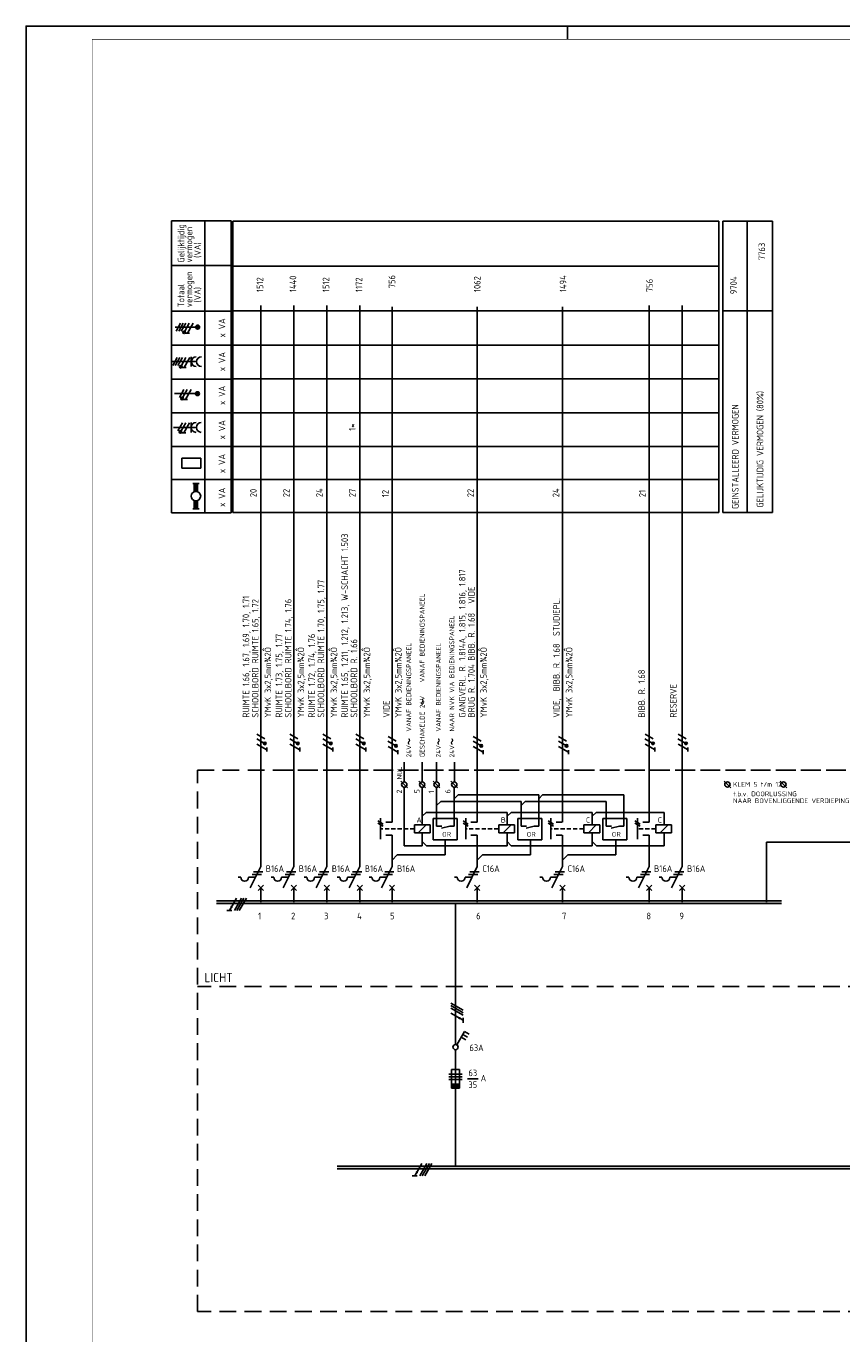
# Model space of a CAD drawing. Header units: millimetres. Extents: x 0 to 1189, y 0 to 841.
# Tile 2 of 6: x 0 to 309, y 346 to 841. Entities that reach past the tile are written whole.
import ezdxf
from ezdxf.enums import TextEntityAlignment as Align

# ---------------------------------------------------------------- set-up
doc = ezdxf.new("R2010")
doc.units = ezdxf.units.MM
doc.linetypes.add('HIDDEN', pattern=[9.525, 6.35, -3.175])
doc.layers.get('0').update_dxf_attribs({"linetype": 'CONTINUOUS'})
for name, color, linetype in [('1', 7, 'CONTINUOUS'), ('40', 1, 'CONTINUOUS'), ('70', 1, 'CONTINUOUS'), ('71', 2, 'CONTINUOUS'), ('73', 4, 'CONTINUOUS'), ('LIJN018', 210, 'CONTINUOUS'), ('LIJN025', 10, 'CONTINUOUS'), ('LIJN035', 50, 'CONTINUOUS'), ('LIJN050', 90, 'CONTINUOUS'), ('TEKST18', 210, 'CONTINUOUS'), ('TEKST25', 10, 'CONTINUOUS'), ('TEKST35', 50, 'CONTINUOUS'), ('TEKST50', 90, 'CONTINUOUS')]:
    doc.layers.add(name, color=color, linetype=linetype)
doc.styles.add('5_0', font='iso.shx')
doc.styles.add('ISO', font='ISO.SHX')
doc.styles.add('NEN', font='iso.shx')
doc.styles.add('ROMAND', font='romand')
doc.styles.get("Standard").update_dxf_attribs({"font": 'iso.shx'})

# ---------------------------------------------------------------- blocks, each defined once
blk = doc.blocks.new('RWS035')
at = {"layer": '71'}
for p, q in [((-2, 8), (2, 8)), ((-1, 2.83), (-1, 8)), ((1, 2.83), (1, 8)), ((2, -8), (-2, -8)), ((-1, -2.83), (-1, -8)), ((1, -2.83), (1, -8))]:
    blk.add_line(p, q, dxfattribs=at)
blk.add_circle((0, 0), 3, dxfattribs=at)
for points in [[(-1, 3), (1, 3), (-1, 8), (1, 8)], [(-1, 3), (-1, 2.9), (0, 3)], [(1, 2.9), (1, 3), (0.1, 3)], [(-1, -3), (-1, -2.9), (-0.1, -3)], [(-1, -8), (1, -8), (-1, -3), (1, -3)], [(1, -3), (1, -2.9), (0.1, -3)]]:
    blk.add_solid(points, dxfattribs=at)
blk = doc.blocks.new('A0')
at = {"layer": 'LIJN025'}
blk.add_line((205, 836), (205, 841), dxfattribs=at)
blk.add_lwpolyline([(1189, 841), (1189, 0), (0, 0), (0, 841)], close=True, dxfattribs=at)
at = {"layer": 'LIJN050', "const_width": 0.2}
blk.add_lwpolyline([(1184, 836), (25, 836), (25, 5), (1184, 5)], close=True, dxfattribs=at)
at = {"layer": 'TEKST25', "style": 'ROMAND', "width": 2.899115}
blk.add_attdef('STATUS', text='', height=2.5, dxfattribs=at).set_placement((1143, 71.5), (1182, 71.5), align=Align.FIT)
at = {"layer": 'TEKST25', "style": 'ISO'}
for tag, p in [('E', (1144.25, 66)), ('NAAM-E', (1155.75, 66)), ('DATUM-E', (1174, 66)), ('D', (1144.25, 61)), ('NAAM-D', (1155.75, 61)), ('DATUM-D', (1174, 61)), ('C', (1144.25, 56)), ('NAAM-C', (1155.75, 56)), ('DATUM-C', (1174, 56)), ('B', (1144.25, 51)), ('NAAM-B', (1155.75, 51)), ('DATUM-B', (1174, 51)), ('A', (1144.25, 46)), ('NAAM-A', (1155.75, 46)), ('DATUM-A', (1174, 46))]:
    blk.add_attdef(tag, text='', height=2.5, dxfattribs=at).set_placement(p, align=Align.CENTER)
for tag, p in [('DATUM', (1021.75, 36.25)), ('SCHAAL', (1057, 36.25)), ('GETEKEND', (1087.25, 36.25)), ('GECONTOL.', (1122, 36.25)), ('FORMAAT', (1152.25, 28.25))]:
    blk.add_attdef(tag, p, '', height=2.5, dxfattribs=at)
at = {"layer": 'TEKST35', "style": 'ISO'}
for tag, p in [('PROJECT', (1023.5, 72.5)), ('PLAATS', (1023.5, 63.5)), ('INSTALLATIE-REGEL1', (1023.5, 52.5)), ('INSTALLATIE-REGEL2', (1023.5, 43.5))]:
    blk.add_attdef(tag, p, '', height=4, dxfattribs=at)
blk.add_attdef('PROJ.NR.', text='', height=4, dxfattribs=at).set_placement((1170, 23), align=Align.CENTER)
at = {"layer": 'TEKST50', "style": 'ISO'}
blk.add_attdef('FILE-NAAM', text='', height=5, dxfattribs=at).set_placement((1162.5, 7.5), align=Align.CENTER)
blk = doc.blocks.new('RWS075')
at = {"layer": '71'}
blk.add_line((2, 0), (0, -2), dxfattribs=at)
blk = doc.blocks.new('RWS023', base_point=(227, 181))
at = {"layer": '40', "style": 'NEN'}
blk.add_text('~', height=5, dxfattribs=at).set_placement((223.5, 179.5))

msp = doc.modelspace()

# ---------------------------------------------------------------- linework, layer by layer
at = {"color": 10}
for p, q in [((79.69, 510.89), (76.98, 506.2)), ((81.56, 510.89), (78.86, 506.2)), ((82.5, 510.89), (79.8, 506.2)), ((82.5, 510.89), (79.8, 506.2)), ((83.44, 510.89), (80.73, 506.2)), ((77.92, 506.2), (76.05, 506.2)), ((160.83, 471.14), (165.52, 468.43)), ((160.83, 470.2), (165.52, 467.49)), ((160.83, 470.2), (165.52, 467.49)), ((160.83, 469.26), (165.52, 466.56)), ((160.83, 467.39), (165.52, 464.68)), ((165.52, 465.62), (165.52, 463.74)), ((149.89, 410.41), (147.19, 405.72)), ((151.77, 410.41), (149.06, 405.72)), ((152.71, 410.41), (150, 405.72)), ((152.71, 410.41), (150, 405.72)), ((153.64, 410.41), (150.94, 405.72)), ((148.13, 405.72), (146.25, 405.72))]:
    msp.add_line(p, q, dxfattribs=at)
for p, q in [((82.5, 510.89), (79.8, 506.2)), ((160.83, 470.2), (165.52, 467.49)), ((152.71, 410.41), (150, 405.72))]:
    msp.add_line(p, q)
at = {"color": 10, "const_width": 0.469}
for points in [[(78, 507.49, 1), (77.59, 507.72, 1)], [(164.23, 465.7, 1), (163.99, 465.29, 1)], [(148.2, 407.01, 1), (147.8, 407.25, 1)]]:
    msp.add_lwpolyline(points, format="xyb", close=True, dxfattribs=at)
at = {"layer": '1', "color": 1}
for p, q in [((58.52, 728.52), (56.77, 725.48)), ((59.52, 728.52), (57.77, 725.48)), ((60.52, 728.52), (58.77, 725.48)), ((61.77, 728.52), (60.05, 725.53)), ((63.27, 728.52), (61.09, 724.73)), ((57.25, 715.52), (55.5, 712.48)), ((58.25, 715.52), (56.5, 712.48)), ((59.25, 715.52), (57.5, 712.48)), ((60.5, 715.52), (58.78, 712.53)), ((62, 715.52), (59.82, 711.73)), ((59.77, 703.5), (58.02, 700.47)), ((61.02, 703.5), (59.29, 700.51)), ((62.52, 703.5), (60.33, 699.71)), ((59.17, 690.8), (57.42, 687.77)), ((60.42, 690.8), (58.69, 687.81)), ((61.92, 690.8), (59.73, 687.01)), ((90.3, 569.5), (87.31, 571.23)), ((90.38, 571.23), (87.35, 572.98)), ((102.8, 569.5), (99.81, 571.23)), ((102.88, 571.23), (99.85, 572.98)), ((115.3, 569.5), (112.31, 571.23)), ((115.38, 571.23), (112.35, 572.98)), ((127.8, 569.5), (124.81, 571.23)), ((127.88, 571.23), (124.85, 572.98)), ((140.01, 568.57), (137.02, 570.29)), ((140.08, 570.29), (137.05, 572.04)), ((172.31, 568.57), (169.32, 570.29)), ((172.38, 570.29), (169.35, 572.04)), ((204.61, 568.57), (201.62, 570.29)), ((204.68, 570.29), (201.65, 572.04)), ((237.35, 569.5), (234.36, 571.23)), ((237.43, 571.23), (234.4, 572.98)), ((249.85, 569.5), (246.86, 571.23)), ((249.93, 571.23), (246.9, 572.98)), ((91.13, 567.07), (87.34, 569.25)), ((103.63, 567.07), (99.84, 569.25)), ((116.13, 567.07), (112.34, 569.25)), ((128.63, 567.07), (124.84, 569.25)), ((140.83, 566.13), (137.05, 568.32)), ((173.13, 566.13), (169.35, 568.32)), ((205.43, 566.13), (201.65, 568.32)), ((238.18, 567.07), (234.39, 569.25)), ((250.68, 567.07), (246.89, 569.25)), ((133.24, 540.12), (135.24, 538.96)), ((165.47, 540.12), (167.47, 538.96)), ((197.71, 540.12), (199.71, 538.96)), ((230.59, 540.12), (232.59, 538.96)), ((133.24, 539.32), (135.24, 538.16)), ((165.47, 539.32), (167.47, 538.16)), ((197.71, 539.32), (199.71, 538.16)), ((230.59, 539.32), (232.59, 538.16)), ((160.14, 444.24), (165.14, 444.24)), ((165.14, 444.24), (160.14, 444.24)), ((160.14, 443.24), (165.14, 443.24)), ((160.14, 442.24), (165.14, 442.24))]:
    msp.add_line(p, q, dxfattribs=at)
at = {"layer": '1', "color": 1, "linetype": 'HIDDEN', "ltscale": 0.25}
for p, q in [((147.04, 537.13), (134.64, 537.13)), ((178.88, 537.11), (166.48, 537.11)), ((211.11, 537.11), (198.71, 537.11)), ((238.45, 537.09), (231.59, 537.09))]:
    msp.add_line(p, q, dxfattribs=at)
at = {"layer": '1', "color": 2}
for p, q in [((147.04, 538.63), (153.04, 538.63)), ((147.04, 538.63), (147.04, 535.63)), ((153.04, 535.63), (147.04, 535.63)), ((153.04, 538.63), (153.04, 535.63)), ((178.99, 538.63), (178.99, 535.63)), ((178.99, 538.63), (184.99, 538.63)), ((184.99, 535.63), (178.99, 535.63)), ((184.99, 538.63), (184.99, 535.63)), ((211.22, 538.63), (217.22, 538.63)), ((211.22, 538.63), (211.22, 535.63)), ((217.22, 535.63), (211.22, 535.63)), ((217.22, 538.63), (217.22, 535.63)), ((238.45, 538.62), (244.45, 538.62)), ((238.45, 538.62), (238.45, 535.62)), ((244.45, 535.62), (238.45, 535.62)), ((244.45, 538.62), (244.45, 535.62)), ((84.85, 514.81), (88.86, 522.85)), ((97.35, 514.81), (101.36, 522.85)), ((109.85, 514.81), (113.86, 522.85)), ((122.35, 514.81), (126.36, 522.85)), ((134.55, 514.81), (138.57, 522.85)), ((166.85, 514.81), (170.87, 522.85)), ((199.15, 514.81), (203.17, 522.85)), ((231.9, 514.81), (235.91, 522.85)), ((244.4, 514.81), (248.41, 522.85)), ((80.26, 518.81), (81.26, 518.81)), ((84.26, 518.81), (86.85, 518.81)), ((92.76, 518.81), (93.76, 518.81)), ((96.76, 518.81), (99.35, 518.81)), ((105.26, 518.81), (106.26, 518.81)), ((109.26, 518.81), (111.85, 518.81)), ((117.76, 518.81), (118.76, 518.81)), ((121.76, 518.81), (124.35, 518.81)), ((129.97, 518.81), (130.97, 518.81)), ((133.97, 518.81), (136.55, 518.81)), ((162.27, 518.81), (163.27, 518.81)), ((166.27, 518.81), (168.85, 518.81)), ((194.57, 518.81), (195.57, 518.81)), ((198.57, 518.81), (201.15, 518.81)), ((227.31, 518.81), (228.31, 518.81)), ((231.31, 518.81), (233.9, 518.81)), ((239.81, 518.81), (240.81, 518.81)), ((243.81, 518.81), (246.4, 518.81)), ((161.14, 438.99), (161.14, 445.99)), ((161.14, 445.99), (164.14, 445.99)), ((164.14, 445.99), (164.14, 438.99)), ((164.14, 440.49), (161.14, 440.49)), ((164.14, 440.24), (161.14, 440.24)), ((164.14, 439.99), (161.14, 439.99)), ((164.14, 439.74), (161.14, 439.74)), ((164.14, 439.49), (161.14, 439.49)), ((164.14, 439.24), (161.14, 439.24)), ((164.14, 438.99), (161.14, 438.99))]:
    msp.add_line(p, q, dxfattribs=at)
at = {"layer": '1', "color": 1}
for centre in [(59.81, 725.09), (58.54, 712.09), (59.05, 700.07), (58.45, 687.37), (90.38, 569.48), (102.88, 569.48), (115.38, 569.48), (127.88, 569.48), (237.43, 569.48), (249.93, 569.48), (140.08, 568.54), (172.38, 568.54), (204.68, 568.54)]:
    msp.add_circle(centre, 0.5, dxfattribs=at)
at = {"layer": '1', "color": 2}
for centre in [(82.76, 518.81), (95.26, 518.81), (107.76, 518.81), (120.26, 518.81), (132.47, 518.81), (164.77, 518.81), (197.07, 518.81), (229.81, 518.81), (242.31, 518.81)]:
    msp.add_arc(centre, 1.5, 180, 0, dxfattribs=at)
at = {"layer": '70'}
for p, q in [((61.86, 724.73), (60.31, 724.73)), ((60.6, 711.73), (59.04, 711.73)), ((61.11, 699.71), (59.56, 699.71)), ((60.51, 687.01), (58.96, 687.01)), ((91.12, 566.35), (91.12, 567.91)), ((103.62, 566.35), (103.62, 567.91)), ((116.12, 566.35), (116.12, 567.91)), ((128.62, 566.35), (128.62, 567.91)), ((140.82, 565.42), (140.82, 566.97)), ((173.12, 565.42), (173.12, 566.97)), ((205.42, 565.42), (205.42, 566.97)), ((238.17, 566.35), (238.17, 567.91)), ((250.67, 566.35), (250.67, 567.91)), ((85.6, 519.81), (89.1, 519.81)), ((86.1, 520.81), (89.6, 520.81)), ((98.1, 519.81), (101.6, 519.81)), ((98.6, 520.81), (102.1, 520.81)), ((110.6, 519.81), (114.1, 519.81)), ((111.1, 520.81), (114.6, 520.81)), ((123.1, 519.81), (126.6, 519.81)), ((123.6, 520.81), (127.1, 520.81)), ((135.3, 519.81), (138.8, 519.81)), ((135.8, 520.81), (139.3, 520.81)), ((167.6, 519.81), (171.1, 519.81)), ((168.1, 520.81), (171.6, 520.81)), ((199.9, 519.81), (203.4, 519.81)), ((200.4, 520.81), (203.9, 520.81)), ((232.65, 519.81), (236.15, 519.81)), ((233.15, 520.81), (236.65, 520.81)), ((245.15, 519.81), (248.65, 519.81)), ((245.65, 520.81), (249.15, 520.81)), ((167.15, 442.5), (171.15, 442.5))]:
    msp.add_line(p, q, dxfattribs=at)
at = {"layer": '70', "const_width": 0.5}
for points in [[(59.56, 725.09, 1), (60.06, 725.09, 1)], [(58.29, 712.09, 1), (58.79, 712.09, 1)], [(58.8, 700.07, 1), (59.3, 700.07, 1)], [(58.2, 687.37, 1), (58.7, 687.37, 1)], [(90.38, 569.73, 1), (90.38, 569.23, 1)], [(102.88, 569.73, 1), (102.88, 569.23, 1)], [(115.38, 569.73, 1), (115.38, 569.23, 1)], [(127.88, 569.73, 1), (127.88, 569.23, 1)], [(237.43, 569.73, 1), (237.43, 569.23, 1)], [(249.93, 569.73, 1), (249.93, 569.23, 1)], [(140.08, 568.79, 1), (140.08, 568.29, 1)], [(172.38, 568.79, 1), (172.38, 568.29, 1)], [(204.68, 568.79, 1), (204.68, 568.29, 1)]]:
    msp.add_lwpolyline(points, format="xyb", close=True, dxfattribs=at)
at = {"layer": '71'}
for p, q in [((55.47, 713.99), (64.55, 713.99)), ((62.55, 712.11), (62.55, 715.87)), ((55.87, 689.1), (64.47, 689.1)), ((62.47, 687.22), (62.47, 690.98)), ((58.93, 673.65), (58.93, 677.41)), ((58.93, 677.41), (66.12, 677.41)), ((58.93, 673.65), (66.12, 673.65)), ((66.12, 673.65), (66.12, 677.41)), ((144.46, 552.62), (141.96, 555.12)), ((151.25, 552.62), (148.75, 555.12)), ((156.7, 552.62), (154.2, 555.12)), ((163.4, 552.62), (160.9, 555.12)), ((266.85, 552.69), (264.35, 555.19)), ((288.05, 552.69), (285.55, 555.19)), ((163.63, 549.96), (162.17, 548.49)), ((195.62, 549.96), (194.2, 548.54)), ((157, 547.46), (155.47, 545.92)), ((188.99, 547.46), (187.5, 545.97)), ((134.24, 541.22), (134.24, 533.22)), ((138.57, 539.72), (136.24, 539.72)), ((151.51, 543.38), (150.01, 541.88)), ((154.2, 541.05), (154.2, 532.95)), ((163.3, 541.05), (154.2, 541.05)), ((163.3, 532.95), (163.3, 541.05)), ((166.47, 541.22), (166.47, 533.22)), ((170.8, 539.72), (168.47, 539.72)), ((183.68, 543.36), (182.2, 541.88)), ((195.33, 541.05), (186.23, 541.05)), ((186.23, 541.05), (186.23, 532.95)), ((195.33, 532.95), (195.33, 541.05)), ((198.71, 541.22), (198.71, 533.22)), ((203.03, 539.72), (200.71, 539.72)), ((215.92, 543.35), (214.43, 541.87)), ((218.46, 541.05), (218.46, 532.95)), ((227.56, 541.05), (218.46, 541.05)), ((227.56, 532.95), (227.56, 541.05)), ((231.59, 541.22), (231.59, 533.22)), ((235.91, 539.72), (233.59, 539.72)), ((138.57, 534.72), (136.24, 534.72)), ((160.44, 538.13), (157.34, 537.37)), ((170.8, 534.72), (168.47, 534.72)), ((192.47, 538.13), (189.37, 537.37)), ((203.03, 534.72), (200.71, 534.72)), ((224.7, 538.13), (221.6, 537.37)), ((235.91, 534.72), (233.59, 534.72)), ((151.59, 530.74), (150.01, 532.32)), ((154.2, 532.95), (163.3, 532.95)), ((183.75, 530.74), (182.18, 532.32)), ((186.23, 532.95), (195.33, 532.95)), ((215.99, 530.73), (214.41, 532.31)), ((218.46, 532.95), (227.56, 532.95)), ((89.86, 513.81), (87.86, 515.81)), ((87.86, 513.81), (89.86, 515.81)), ((102.36, 513.81), (100.36, 515.81)), ((100.36, 513.81), (102.36, 515.81)), ((114.86, 513.81), (112.86, 515.81)), ((112.86, 513.81), (114.86, 515.81)), ((127.36, 513.81), (125.36, 515.81)), ((125.36, 513.81), (127.36, 515.81)), ((137.57, 513.81), (139.57, 515.81)), ((139.57, 513.81), (137.57, 515.81)), ((169.87, 513.81), (171.87, 515.81)), ((171.87, 513.81), (169.87, 515.81)), ((202.17, 513.81), (204.17, 515.81)), ((204.17, 513.81), (202.17, 515.81)), ((234.91, 513.81), (236.91, 515.81)), ((236.91, 513.81), (234.91, 515.81)), ((247.41, 513.81), (249.41, 515.81)), ((249.41, 513.81), (247.41, 515.81)), ((163.14, 455.36), (166.04, 460.38)), ((164.79, 458.21), (166.52, 457.21)), ((165.42, 459.3), (167.15, 458.3)), ((166.04, 460.38), (167.77, 459.38))]:
    msp.add_line(p, q, dxfattribs=at)
for centre, radius in [((64.96, 727.08), 0.75), ((64.96, 727.08), 0.5), ((64.96, 727.08), 0.25), ((64.89, 701.88), 0.75), ((64.89, 701.88), 0.5), ((64.89, 701.88), 0.25), ((143.21, 553.87), 1), ((150, 553.87), 1), ((155.45, 553.87), 1), ((162.15, 553.87), 1), ((265.6, 553.94), 1), ((286.8, 553.94), 1), ((162.63, 454.5), 1)]:
    msp.add_circle(centre, radius, dxfattribs=at)
for centre in [(64.43, 713.99), (66.43, 713.99), (64.35, 689.1), (66.35, 689.1)]:
    msp.add_arc(centre, 1.88, 90, 270, dxfattribs=at)
at = {"layer": '73'}
for p, q in [((72.14, 509.83), (286.1, 509.83)), ((72.14, 508.83), (286.1, 508.83)), ((117.84, 409.43), (661.49, 409.43)), ((117.84, 408.43), (661.49, 408.43))]:
    msp.add_line(p, q, dxfattribs=at)
for points in [[(286.1, 508.83), (286.1, 509.83), (72.14, 508.83), (72.14, 509.83)], [(661.49, 408.43), (661.49, 409.43), (117.84, 408.43), (117.84, 409.43)]]:
    msp.add_solid(points, dxfattribs=at)
at = {"layer": 'LIJN018', "color": 9, "linetype": 'Continuous'}
for p, q in [((78.26, 656.83), (78.26, 767.18)), ((78.26, 767.18), (262.33, 767.18)), ((78.26, 750.18), (262.33, 750.18)), ((78.26, 733.21), (262.33, 733.21)), ((78.26, 720.21), (262.33, 720.21)), ((78.26, 707.43), (262.33, 707.43)), ((78.26, 694.63), (262.33, 694.63)), ((78.26, 681.93), (262.33, 681.93)), ((78.26, 669.43), (262.33, 669.43)), ((78.26, 656.83), (262.33, 656.83))]:
    msp.add_line(p, q, dxfattribs=at)
at = {"layer": 'LIJN018', "color": 9}
msp.add_line((262.33, 656.83), (262.33, 767.18), dxfattribs=at)
at = {"layer": 'LIJN025', "linetype": 'Continuous'}
for p, q in [((54.99, 656.8), (54.99, 767.28)), ((54.99, 767.28), (77.66, 767.28)), ((67.66, 656.8), (67.66, 767.28)), ((77.66, 656.8), (77.66, 767.28)), ((263.91, 656.9), (263.91, 767.21)), ((263.91, 767.21), (282.7, 767.21)), ((273.07, 656.9), (273.07, 767.05)), ((282.7, 656.9), (282.7, 767.21)), ((54.99, 750.36), (77.66, 750.36)), ((54.99, 733.12), (77.66, 733.12)), ((263.91, 733.21), (282.7, 733.21)), ((54.99, 720.23), (77.66, 720.23)), ((54.99, 707.37), (77.66, 707.37)), ((54.99, 694.66), (77.66, 694.66)), ((54.99, 681.88), (77.66, 681.88)), ((54.99, 669.44), (77.66, 669.44)), ((54.99, 656.8), (77.66, 656.8))]:
    msp.add_line(p, q, dxfattribs=at)
at = {"layer": 'LIJN025'}
for p, q in [((263.91, 656.9), (282.7, 656.9)), ((151.52, 538.63), (148.52, 535.63)), ((183.71, 538.63), (180.71, 535.63)), ((215.94, 538.63), (212.94, 535.63)), ((243.17, 538.62), (240.17, 535.62))]:
    msp.add_line(p, q, dxfattribs=at)
at = {"layer": 'LIJN025', "linetype": 'HIDDEN'}
for p, q in [((64.86, 559.4), (1003.5, 559.4)), ((64.86, 354.37), (64.86, 559.4)), ((94.61, 559.4), (1003.5, 559.4)), ((1003.5, 477.4), (64.86, 477.4)), ((1003.5, 354.37), (64.86, 354.37))]:
    msp.add_line(p, q, dxfattribs=at)
at = {"layer": 'LIJN035'}
for p, q in [((88.86, 522.85), (88.86, 735.3)), ((101.36, 522.85), (101.36, 735.3)), ((113.86, 522.85), (113.86, 735.3)), ((126.36, 522.85), (126.36, 735.3)), ((138.57, 539.72), (138.57, 734.72)), ((170.87, 539.72), (170.87, 734.72)), ((203.17, 539.72), (203.17, 734.72)), ((235.91, 539.72), (235.91, 735.3)), ((248.41, 522.85), (248.41, 735.3)), ((64.46, 727.08), (56.38, 727.08)), ((64.39, 701.88), (56.19, 701.88)), ((143.17, 554.84), (143.17, 562.37)), ((150.01, 554.87), (150.01, 562.37)), ((155.46, 554.84), (155.46, 562.37)), ((162.2, 554.84), (162.2, 562.37)), ((143.17, 530.74), (143.17, 552.87)), ((150.01, 538.63), (150.01, 552.87)), ((155.47, 538.13), (155.47, 552.87)), ((162.17, 538.13), (162.17, 552.87)), ((163.63, 549.96), (194.2, 549.96)), ((194.2, 538.13), (194.2, 549.96)), ((195.62, 549.96), (226.43, 549.96)), ((226.43, 538.13), (226.43, 549.96)), ((157, 547.46), (187.5, 547.46)), ((187.5, 538.13), (187.5, 547.46)), ((188.99, 547.46), (219.73, 547.46)), ((219.73, 538.13), (219.73, 547.46)), ((151.51, 543.38), (182.2, 543.38)), ((182.2, 538.63), (182.2, 543.38)), ((183.68, 543.36), (214.43, 543.36)), ((214.43, 538.63), (214.43, 543.36)), ((215.92, 543.35), (241.67, 543.35)), ((241.67, 538.62), (241.67, 543.35)), ((138.57, 522.85), (138.57, 534.72)), ((150.04, 535.63), (150.04, 530.74)), ((155.47, 538.13), (157.45, 538.13)), ((160.44, 538.13), (162.17, 538.13)), ((170.87, 522.85), (170.87, 534.72)), ((182.2, 535.63), (182.2, 530.74)), ((187.5, 538.13), (189.48, 538.13)), ((192.47, 538.13), (194.2, 538.13)), ((203.17, 522.85), (203.17, 534.72)), ((214.43, 535.63), (214.43, 530.74)), ((219.73, 538.13), (221.71, 538.13)), ((224.7, 538.13), (226.43, 538.13)), ((235.91, 522.85), (235.91, 534.72)), ((241.67, 535.62), (241.67, 530.73)), ((143.17, 530.74), (150.04, 530.74)), ((151.59, 530.74), (182.2, 530.74)), ((158.73, 527.24), (158.73, 532.95)), ((183.75, 530.74), (214.43, 530.74)), ((191.03, 527.24), (191.03, 532.95)), ((215.99, 530.73), (241.67, 530.73)), ((223.33, 527.24), (223.33, 532.95)), ((280.45, 509.4), (280.45, 532.15)), ((280.45, 532.15), (335.72, 532.15)), ((140.57, 527.24), (158.73, 527.24)), ((172.87, 527.24), (191.03, 527.24)), ((205.17, 527.24), (223.33, 527.24)), ((88.86, 509.4), (88.86, 514.9)), ((101.36, 509.4), (101.36, 514.9)), ((113.86, 509.4), (113.86, 514.9)), ((126.36, 509.4), (126.36, 514.9)), ((138.57, 509.4), (138.57, 514.9)), ((170.87, 509.4), (170.87, 514.9)), ((203.17, 509.4), (203.17, 514.9)), ((235.91, 509.4), (235.91, 514.9)), ((248.41, 509.4), (248.41, 514.9)), ((162.63, 455.5), (162.63, 508.9)), ((162.63, 453.5), (162.63, 409.4)), ((176.51, 409.4), (176.51, 409.2))]:
    msp.add_line(p, q, dxfattribs=at)

# ---------------------------------------------------------------- block references
at = {"layer": 'LIJN025'}
msp.add_blockref('A0', (0, 0), dxfattribs=at)
at = {"layer": 'LIJN035', "xscale": 0.6000000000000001, "yscale": 0.6000000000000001, "zscale": 0.6000000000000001}
msp.add_blockref('RWS035', (64.3, 663.08), dxfattribs=at)
at = {"layer": 'LIJN035', "rotation": 90}
for p in [(151.18, 587.14), (146.12, 572.13), (157.34, 572.13), (162.43, 572.13)]:
    msp.add_blockref('RWS023', p, dxfattribs=at)
at = {"layer": 'TEKST25'}
for p in [(138.57, 527.24), (170.87, 527.24), (203.17, 527.24)]:
    msp.add_blockref('RWS075', p, dxfattribs=at)

# ---------------------------------------------------------------- texts
at = {"layer": '40', "linetype": 'Continuous', "style": 'NEN'}
for s, p in [('Gelijktijdig', (59.91, 751.53)), ('vermogen', (62.91, 751.53)), ('(VA)', (66.16, 753.28)), ('vermogen', (62.91, 734.61)), ('Totaal', (59.91, 734.61)), ('(VA)', (66.16, 736.36)), ('x VA', (75.41, 723.17)), ('x VA', (75.41, 710.39)), ('x VA', (75.41, 697.61)), ('x VA', (75.41, 684.59)), ('x VA', (75.41, 671.81)), ('x VA', (75.41, 659.03))]:
    msp.add_text(s, height=2.5, rotation=90, dxfattribs=at).set_placement(p)
at = {"layer": '40', "style": 'NEN'}
for s, p in [('7763', (279.88, 755.7)), ('9704', (269.16, 742.88)), ('GELIJKTIJDIG VERMOGEN (80%)', (279.21, 680.83)), ('GEINSTALLEERD VERMOGEN', (269.81, 678.03))]:
    msp.add_text(s, height=2.5, rotation=90, dxfattribs=at).set_placement(p, align=Align.CENTER)
for s, height, p in [('1512', 2.5, (89.8, 740.34)), ('1440', 2.5, (102.3, 740.34)), ('1512', 2.5, (114.8, 740.34)), ('1172', 2.5, (127.3, 740.34)), ('1062', 2.5, (172.1, 740.34)), ('1494', 2.5, (204.6, 740.34)), (' 756', 2.5, (139.8, 740.34)), ('756', 2.5, (237.34, 740.34)), ('1*', 2.5, (124.8, 687.83)), ('20', 2.5, (87.3, 662.69)), ('22', 2.5, (99.8, 662.69)), ('24', 2.5, (112.3, 662.69)), ('27', 2.5, (124.8, 662.69)), ('12', 2.5, (137.3, 662.69)), ('22', 2.5, (169.6, 662.69)), ('24', 2.5, (201.9, 662.69)), ('21', 2.5, (234.64, 662.69)), ('RUIMTE 1.65, 1.211, 1.212, 1.213, W-SCHACHT 1.503', 2.5, (121.9, 579.24)), ('SCHOOLBORD RUIMTE 1.70, 1.75, 1.77', 2.5, (112.9, 579.24)), ('GANGVERL. R. 1.814A, 1.815, 1.816, 1.817', 2.5, (166.4, 579.24)), ('RUIMTE 1.66, 1.67, 1.69, 1.70, 1.71', 2.5, (84.5, 579.24)), ('SCHOOLBORD RUIMTE 1.65, 1.72', 2.5, (88, 579.24)), ('SCHOOLBORD RUIMTE 1.74, 1.76', 2.5, (100.5, 579.24)), ('VIDE', 2.5, (169.9, 622.34)), ('STUDIEPL.', 2.5, (202.1, 610.14)), ('BIBB. R. 1.68', 2.5, (169.9, 600.74)), ('RUIMTE 1.73, 1.75, 1.77', 2.5, (97, 579.24)), ('RUIMTE 1.72, 1.74, 1.76', 2.5, (109.4, 579.24)), (' YMvK 3x2,5mm¾2Ô', 2.5, (92.8, 577.74)), (' YMvK 3x2,5mm¾2Ô', 2.5, (105.3, 577.74)), (' YMvK 3x2,5mm¾2Ô', 2.5, (117.8, 577.74)), ('SCHOOLBORD R. 1.66', 2.5, (125.4, 579.24)), (' YMvK 3x2,5mm¾2Ô', 2.5, (130.3, 577.74)), (' YMvK 3x2,5mm¾2Ô', 2.5, (142.2, 577.74)), (' YMvK 3x2,5mm¾2Ô', 2.5, (174.5, 577.74)), ('BIBB. R. 1.68', 2.5, (202.1, 589.14)), (' YMvK 3x2,5mm¾2Ô', 2.5, (206.9, 577.74)), ('BRUG R. 1.704', 2.5, (169.9, 579.24)), ('BIBB. R. 1.68', 2.5, (234.35, 579.24)), ('RESERVE', 2.5, (246.35, 579.24)), ('VIDE', 2.5, (137.7, 579.24)), ('VIDE,', 2.5, (202.1, 579.24)), ('2', 2, (142.34, 550.5)), ('5', 2, (149.04, 550.54)), ('1', 2, (154.49, 550.54)), ('6', 2, (160.71, 550.53))]:
    msp.add_text(s, height=height, rotation=90, dxfattribs=at).set_placement(p)
for s, height, p in [('A', 2, (147.83, 539.49)), ('B', 2, (179.78, 539.49)), ('C', 2, (212.01, 539.49)), ('C', 2, (239.24, 539.48)), ('OR', 1.8, (157.56, 534.15)), ('OR', 1.8, (189.6, 534.15)), ('OR', 1.8, (221.83, 534.15)), ('B16A', 2.5, (90.78, 520.82)), ('B16A', 2.5, (103.28, 520.82)), ('B16A', 2.5, (115.78, 520.82)), ('B16A', 2.5, (128.28, 520.82)), ('B16A', 2.5, (140.48, 520.82)), ('C16A', 2.5, (172.78, 520.82)), ('C16A', 2.5, (205.08, 520.82)), ('B16A', 2.5, (237.83, 520.82)), ('B16A', 2.5, (250.33, 520.82)), ('A', 2.5, (172.15, 441.5))]:
    msp.add_text(s, height=height, dxfattribs=at).set_placement(p)
for s, p in [('63', (169.15, 443.5)), ('35', (169.15, 439))]:
    msp.add_text(s, height=2.5, dxfattribs=at).set_placement(p, align=Align.CENTER)
at = {"layer": 'TEKST18', "style": 'NEN'}
for s, p in [('GESCHAKELDE 24V    VANAF BEDIENINGSPANEEL', (150.89, 564.18)), ('24V    NAAR NVK VIA BEDIENINGSPANEEL', (162.14, 564.18)), ('24V    VANAF BEDIENINGSPANEEL', (145.83, 564.18)), ('24V    VANAF BEDIENINGSPANEEL', (157.05, 564.18)), ('NUL', (142.3, 555.83))]:
    msp.add_text(s, height=1.8, rotation=90, dxfattribs=at).set_placement(p)
at = {"layer": 'TEKST18'}
for s, p in [('KLEM 5 t/m 12', (267.73, 553.07)), ('t.b.v. DOORLUSSING', (267.73, 549.47)), ('NAAR BOVENLIGGENDE VERDIEPING', (267.73, 546.87))]:
    msp.add_text(s, height=1.8, dxfattribs=at).set_placement(p)
at = {"layer": 'TEKST25', "style": '5_0'}
for s, p in [('1', (87.86, 502.9)), ('2', (100.36, 502.9)), ('3', (112.86, 502.9)), ('4', (125.36, 502.9)), ('5', (137.86, 502.9)), ('6', (170.46, 502.9)), ('7', (202.96, 502.9)), ('8', (234.91, 502.9)), ('9', (247.41, 502.9)), ('63A', (167.88, 453))]:
    msp.add_text(s, height=2.5, dxfattribs=at).set_placement(p)
at = {"layer": 'TEKST35', "linetype": 'HIDDEN', "style": 'ISO'}
msp.add_text('LICHT', height=3.5, dxfattribs=at).set_placement((67.54, 479.09))

doc.saveas('drawing.dxf')
